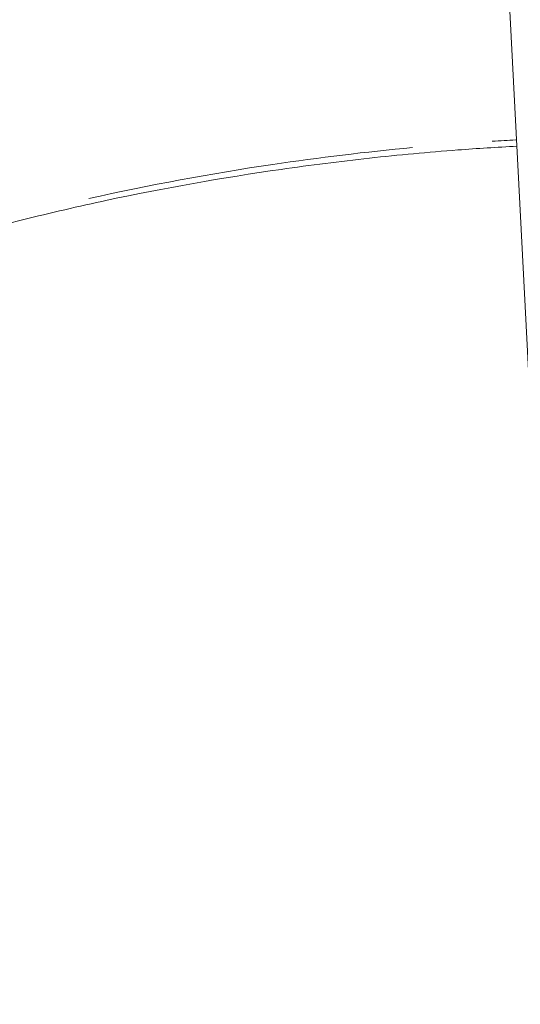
# Model space of a CAD drawing. Header units: millimetres. Extents: x 5980700 to 6194397, y -12939 to 2351883.
# Tile 73 of 124: x 6036539 to 6036603, y -2154 to -2028. Entities that reach past the tile are written whole.
import ezdxf

# ---------------------------------------------------------------- set-up
doc = ezdxf.new("R2010")
doc.units = ezdxf.units.MM
for name, color, linetype, lineweight in [('A-FLOR-PATT', 8, 'Continuous', 18), ('P-SANR-FIXT', 6, 'Continuous', 9), ('Q-CASE', 31, 'Continuous', 9)]:
    doc.layers.add(name, color=color, linetype=linetype, lineweight=lineweight)

# ---------------------------------------------------------------- blocks, each defined once
blk = doc.blocks.new('Componentes de gabinete 9 - Componentes de gabinete 10-3871332-PLANTA DE CAIMENTO DE PISOS - TÉRREO')
at = {"layer": 'Q-CASE', "lineweight": 5}
h = blk.add_hatch(dxfattribs=at)
h.set_pattern_fill('FP_32', color=256, style=0, pattern_type=2)
h.set_pattern_definition([(0, (2e-05, -3e-05), (812.8, 203.2), [33.528, -576.072, 33.528, -576.072, -3251.2]), (0, (2e-05, -3e-05), (812.8, 203.2), [-1219.2, 33.528, -1185.672, 33.528, -576.072, -1422.4]), (0, (2e-05, -3e-05), (812.8, 203.2), [-3048, 33.528, -372.872, 33.528, -982.472]), (120, (304.8, 101.6), (-582.3763620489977, 602.3054481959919), [33.52799999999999, -576.0719999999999, 33.52799999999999, -576.0719999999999, -3251.199999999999]), (120, (304.8, 101.6), (-582.3763620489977, 602.3054481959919), [-1219.2, 33.52799999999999, -1185.672, 33.52799999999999, -576.0719999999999, -1422.4]), (120, (304.8, 101.6), (-582.3763620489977, 602.3054481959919), [-3048, 33.52799999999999, -372.8719999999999, 33.52799999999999, -982.4719999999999]), (240, (406.4, 508), (-230.4236379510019, -805.5054481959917), [33.528, -576.072, 33.528, -576.072, -3251.2]), (240, (406.4, 508), (-230.4236379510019, -805.5054481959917), [-1219.2, 33.528, -1185.672, 33.528, -576.072, -1422.4]), (240, (406.4, 508), (-230.4236379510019, -805.5054481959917), [-3048, 33.528, -372.872, 33.528, -982.472])])
h.paths.add_polyline_path([(-1916.627681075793, -2503.341032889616), (-1916.627681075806, -1928.341032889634), (-4090.616646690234, -1928.341032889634), (-4090.616646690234, -2018.841821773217), (-4266.627681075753, -2018.841821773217), (-4266.627681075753, -2503.341032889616), (-2157.504512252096, -2503.341032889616)])
h.paths.add_polyline_path([(-3110.634107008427, -2404.163083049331), (-3167.436296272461, -2399.394518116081), (-3221.157012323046, -2385.38959533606), (-3268.906719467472, -2363.038630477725), (-3308.194852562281, -2333.777107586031), (-3337.907475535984, -2297.861812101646), (-3354.729751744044, -2262.080064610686), (-3360.600275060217, -2223.341032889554), (-3354.729751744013, -2184.602001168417), (-3335.245784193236, -2144.961343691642), (-3308.194852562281, -2112.904958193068), (-3268.906719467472, -2083.643435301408), (-3221.157012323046, -2061.292470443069), (-3167.436296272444, -2047.287547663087), (-3110.634107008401, -2042.518982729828), (-3072.063723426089, -2045.756980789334), (-3073.614829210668, -2014.807732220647), (-3075.889238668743, -2009.253733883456), (-3076.651862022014, -2003.300731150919), (-3075.850939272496, -1997.352760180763), (-3073.29385822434, -1991.492903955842), (-3069.878323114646, -1987.058951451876), (-3065.11199704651, -1983.411764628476), (-3059.56534687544, -1981.119493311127), (-3053.61482921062, -1980.337716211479), (-3047.664311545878, -1981.119493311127), (-3040.81046620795, -1984.412028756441), (-3037.351335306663, -1987.058951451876), (-3033.614829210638, -1991.990953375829), (-3031.378719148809, -1997.352760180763), (-3030.577796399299, -2003.300731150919), (-3031.340419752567, -2009.253733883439), (-3033.614829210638, -2014.807732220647), (-3035.478337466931, -2051.831263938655), (-3033.390313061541, -2052.15085995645), (-3025.61542372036, -2054.643551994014), (-3000.111201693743, -2061.292470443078), (-2952.361494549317, -2083.643435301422), (-2913.073361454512, -2112.904958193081), (-2884.108826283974, -2147.229036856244), (-2866.538462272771, -2184.602001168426), (-2860.667938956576, -2223.341032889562), (-2866.538462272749, -2262.080064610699), (-2884.108826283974, -2299.453028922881), (-2913.073361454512, -2333.777107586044), (-2952.361494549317, -2363.038630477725), (-3000.111201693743, -2385.38959533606), (-3053.831917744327, -2399.394518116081)])
h.paths.add_polyline_path([(-2291.627681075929, -2404.16308304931), (-2348.429870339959, -2399.394518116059), (-2402.150586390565, -2385.38959533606), (-2451.939830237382, -2361.51959800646), (-2489.188426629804, -2333.777107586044), (-2518.152961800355, -2299.453028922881), (-2535.72332581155, -2262.080064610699), (-2541.593849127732, -2223.341032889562), (-2535.72332581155, -2184.602001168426), (-2518.152961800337, -2147.229036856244), (-2489.188426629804, -2112.904958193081), (-2449.90029353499, -2083.643435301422), (-2402.150586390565, -2061.292470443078), (-2348.42987034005, -2047.287547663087), (-2310.16307827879, -2044.075036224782), (-2311.627681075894, -2014.807732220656), (-2313.90209053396, -2009.253733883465), (-2314.664713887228, -2003.300731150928), (-2313.863791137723, -1997.352760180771), (-2311.306710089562, -1991.492903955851), (-2304.722171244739, -1984.634033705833), (-2303.124848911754, -1983.411764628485), (-2297.578198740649, -1981.119493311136), (-2291.627681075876, -1980.337716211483), (-2285.677163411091, -1981.119493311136), (-2280.130513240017, -1983.411764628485), (-2275.364187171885, -1987.058951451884), (-2271.62768107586, -1991.990953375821), (-2269.353271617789, -1997.637186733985), (-2268.590648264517, -2003.300731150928), (-2269.353271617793, -2009.253733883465), (-2271.62768107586, -2014.807732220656), (-2271.948652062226, -2044.171044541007), (-2234.825491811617, -2047.287547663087), (-2181.104775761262, -2061.292470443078), (-2133.355068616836, -2083.643435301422), (-2094.066935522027, -2112.904958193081), (-2065.102400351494, -2147.229036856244), (-2047.532036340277, -2184.60200116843), (-2041.661513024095, -2223.341032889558), (-2047.532036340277, -2262.080064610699), (-2065.102400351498, -2299.453028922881), (-2094.066935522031, -2333.777107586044), (-2133.355068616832, -2363.038630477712), (-2181.104775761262, -2385.389595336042), (-2234.825491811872, -2399.394518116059)])
h.paths.add_polyline_path([(-3853.614829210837, -2404.163083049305), (-3910.417018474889, -2399.394518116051), (-3964.137734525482, -2385.389595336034), (-4011.887441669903, -2363.038630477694), (-4055.841707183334, -2329.142378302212), (-4081.97028659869, -2296.553628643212), (-4098.118636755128, -2260.765137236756), (-4103.580997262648, -2223.341032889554), (-4097.710473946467, -2184.602001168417), (-4080.14010993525, -2147.229036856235), (-4051.175574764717, -2112.904958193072), (-4011.887441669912, -2083.643435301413), (-3964.137734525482, -2061.292470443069), (-3910.417018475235, -2047.287547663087), (-3872.19667104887, -2043.171977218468), (-3873.614829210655, -2014.807732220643), (-3875.889238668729, -2009.253733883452), (-3876.651862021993, -2003.300731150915), (-3875.850939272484, -1997.352760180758), (-3873.293858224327, -1991.492903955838), (-3868.415851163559, -1985.939869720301), (-3865.111997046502, -1983.411764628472), (-3859.565346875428, -1981.119493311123), (-3853.61482921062, -1980.337716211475), (-3847.664311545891, -1981.119493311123), (-3842.117661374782, -1983.411764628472), (-3837.351335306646, -1987.058951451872), (-3833.614829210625, -1991.990953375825), (-3831.378719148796, -1997.352760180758), (-3830.577796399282, -2003.300731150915), (-3831.340419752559, -2009.253733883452), (-3833.614829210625, -2014.807732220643), (-3833.935800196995, -2044.171044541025), (-3796.812639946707, -2047.287547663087), (-3743.091923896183, -2061.292470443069), (-3695.342216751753, -2083.643435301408), (-3651.387951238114, -2117.539687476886), (-3625.259371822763, -2150.128437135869), (-3609.111021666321, -2185.91692854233), (-3603.648661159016, -2223.341032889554), (-3609.519184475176, -2262.080064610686), (-3629.681102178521, -2302.524118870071), (-3656.054083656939, -2333.777107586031), (-3695.342216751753, -2363.038630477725), (-3743.091923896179, -2385.38959533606), (-3796.812639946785, -2399.394518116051), (-3847.738132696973, -2403.669732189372)])
h = blk.add_hatch(dxfattribs=at)
h.set_pattern_fill('FP_33', color=256, style=0, pattern_type=2)
h.set_pattern_definition([(216.87, (635, 1587.5), (4762.494328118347, 3175.008507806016), [793.75, -7143.75]), (206.565, (1587.5, 1111.25), (-1587.501456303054, -1587.499067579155), [1774.879, -1774.879]), (198.435, (1587.5, 317.5), (-3174.997452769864, -1587.50290376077), [1004.024, -4016.092])])
h.paths.add_polyline_path([(-1916.627681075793, -2503.341032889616), (-1916.627681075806, -1928.341032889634), (-4090.616646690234, -1928.341032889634), (-4090.616646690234, -2018.841821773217), (-4266.627681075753, -2018.841821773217), (-4266.627681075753, -2503.341032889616), (-2157.504512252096, -2503.341032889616)])
h.paths.add_polyline_path([(-3110.634107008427, -2404.163083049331), (-3167.436296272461, -2399.394518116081), (-3221.157012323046, -2385.38959533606), (-3268.906719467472, -2363.038630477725), (-3308.194852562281, -2333.777107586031), (-3337.907475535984, -2297.861812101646), (-3354.729751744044, -2262.080064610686), (-3360.600275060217, -2223.341032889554), (-3354.729751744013, -2184.602001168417), (-3335.245784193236, -2144.961343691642), (-3308.194852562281, -2112.904958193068), (-3268.906719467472, -2083.643435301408), (-3221.157012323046, -2061.292470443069), (-3167.436296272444, -2047.287547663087), (-3110.634107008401, -2042.518982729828), (-3072.063723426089, -2045.756980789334), (-3073.614829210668, -2014.807732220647), (-3075.889238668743, -2009.253733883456), (-3076.651862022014, -2003.300731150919), (-3075.850939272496, -1997.352760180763), (-3073.29385822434, -1991.492903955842), (-3069.878323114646, -1987.058951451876), (-3065.11199704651, -1983.411764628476), (-3059.56534687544, -1981.119493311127), (-3053.61482921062, -1980.337716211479), (-3047.664311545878, -1981.119493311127), (-3040.81046620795, -1984.412028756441), (-3037.351335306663, -1987.058951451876), (-3033.614829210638, -1991.990953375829), (-3031.378719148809, -1997.352760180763), (-3030.577796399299, -2003.300731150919), (-3031.340419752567, -2009.253733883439), (-3033.614829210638, -2014.807732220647), (-3035.478337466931, -2051.831263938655), (-3033.390313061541, -2052.15085995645), (-3025.61542372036, -2054.643551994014), (-3000.111201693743, -2061.292470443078), (-2952.361494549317, -2083.643435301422), (-2913.073361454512, -2112.904958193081), (-2884.108826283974, -2147.229036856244), (-2866.538462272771, -2184.602001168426), (-2860.667938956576, -2223.341032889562), (-2866.538462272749, -2262.080064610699), (-2884.108826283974, -2299.453028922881), (-2913.073361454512, -2333.777107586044), (-2952.361494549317, -2363.038630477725), (-3000.111201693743, -2385.38959533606), (-3053.831917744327, -2399.394518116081)])
h.paths.add_polyline_path([(-2291.627681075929, -2404.16308304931), (-2348.429870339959, -2399.394518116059), (-2402.150586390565, -2385.38959533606), (-2451.939830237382, -2361.51959800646), (-2489.188426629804, -2333.777107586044), (-2518.152961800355, -2299.453028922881), (-2535.72332581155, -2262.080064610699), (-2541.593849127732, -2223.341032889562), (-2535.72332581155, -2184.602001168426), (-2518.152961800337, -2147.229036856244), (-2489.188426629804, -2112.904958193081), (-2449.90029353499, -2083.643435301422), (-2402.150586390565, -2061.292470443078), (-2348.42987034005, -2047.287547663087), (-2310.16307827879, -2044.075036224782), (-2311.627681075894, -2014.807732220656), (-2313.90209053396, -2009.253733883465), (-2314.664713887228, -2003.300731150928), (-2313.863791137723, -1997.352760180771), (-2311.306710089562, -1991.492903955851), (-2304.722171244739, -1984.634033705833), (-2303.124848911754, -1983.411764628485), (-2297.578198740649, -1981.119493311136), (-2291.627681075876, -1980.337716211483), (-2285.677163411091, -1981.119493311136), (-2280.130513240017, -1983.411764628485), (-2275.364187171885, -1987.058951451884), (-2271.62768107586, -1991.990953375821), (-2269.353271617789, -1997.637186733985), (-2268.590648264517, -2003.300731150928), (-2269.353271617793, -2009.253733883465), (-2271.62768107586, -2014.807732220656), (-2271.948652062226, -2044.171044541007), (-2234.825491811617, -2047.287547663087), (-2181.104775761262, -2061.292470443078), (-2133.355068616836, -2083.643435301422), (-2094.066935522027, -2112.904958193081), (-2065.102400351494, -2147.229036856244), (-2047.532036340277, -2184.60200116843), (-2041.661513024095, -2223.341032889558), (-2047.532036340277, -2262.080064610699), (-2065.102400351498, -2299.453028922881), (-2094.066935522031, -2333.777107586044), (-2133.355068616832, -2363.038630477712), (-2181.104775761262, -2385.389595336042), (-2234.825491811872, -2399.394518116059)])
h.paths.add_polyline_path([(-3853.614829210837, -2404.163083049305), (-3910.417018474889, -2399.394518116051), (-3964.137734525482, -2385.389595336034), (-4011.887441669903, -2363.038630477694), (-4055.841707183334, -2329.142378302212), (-4081.97028659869, -2296.553628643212), (-4098.118636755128, -2260.765137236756), (-4103.580997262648, -2223.341032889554), (-4097.710473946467, -2184.602001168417), (-4080.14010993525, -2147.229036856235), (-4051.175574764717, -2112.904958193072), (-4011.887441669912, -2083.643435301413), (-3964.137734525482, -2061.292470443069), (-3910.417018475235, -2047.287547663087), (-3872.19667104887, -2043.171977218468), (-3873.614829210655, -2014.807732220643), (-3875.889238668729, -2009.253733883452), (-3876.651862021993, -2003.300731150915), (-3875.850939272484, -1997.352760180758), (-3873.293858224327, -1991.492903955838), (-3868.415851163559, -1985.939869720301), (-3865.111997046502, -1983.411764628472), (-3859.565346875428, -1981.119493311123), (-3853.61482921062, -1980.337716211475), (-3847.664311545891, -1981.119493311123), (-3842.117661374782, -1983.411764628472), (-3837.351335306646, -1987.058951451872), (-3833.614829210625, -1991.990953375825), (-3831.378719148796, -1997.352760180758), (-3830.577796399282, -2003.300731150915), (-3831.340419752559, -2009.253733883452), (-3833.614829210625, -2014.807732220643), (-3833.935800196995, -2044.171044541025), (-3796.812639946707, -2047.287547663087), (-3743.091923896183, -2061.292470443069), (-3695.342216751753, -2083.643435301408), (-3651.387951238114, -2117.539687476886), (-3625.259371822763, -2150.128437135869), (-3609.111021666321, -2185.91692854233), (-3603.648661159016, -2223.341032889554), (-3609.519184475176, -2262.080064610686), (-3629.681102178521, -2302.524118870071), (-3656.054083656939, -2333.777107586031), (-3695.342216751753, -2363.038630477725), (-3743.091923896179, -2385.38959533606), (-3796.812639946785, -2399.394518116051), (-3847.738132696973, -2403.669732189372)])
at = {"layer": 'Q-CASE', "color": 133, "lineweight": 5}
blk.add_open_spline([(-3875.321263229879, -2043.208521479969), (-3874.315248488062, -2043.144550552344), (-3873.308683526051, -2043.085015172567), (-3872.301645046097, -2043.029921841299)], degree=3, dxfattribs=at)
blk.add_open_spline([(-3926.991538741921, -2050.548682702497), (-3919.24285069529, -2048.814490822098), (-3905.507440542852, -2046.263363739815), (-3891.521960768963, -2044.573802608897), (-3885.51942166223, -2044.010736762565)], degree=3, knots=[1.279085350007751, 1.279085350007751, 1.279085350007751, 1.279085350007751, 1.374446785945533, 1.44554422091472, 1.44554422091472, 1.44554422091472, 1.44554422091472], dxfattribs=at)
blk = doc.blocks.new('Deca_Torneira Decamatic Eco_1173_C_Mesa Fechamento Automatico - 1173_C_Cromado CR10-3134131-PLANTA DE CAIMENTO DE PISOS - TÉRREO')
at = {"layer": 'P-SANR-FIXT', "color": 90, "lineweight": 5}
blk.add_line((14.8010219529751, 113.3443528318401), (19.67902901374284, 18.49748452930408), dxfattribs=at)
blk = doc.blocks.new('Deca_Cuba de Embutir Universal Oval_L_37 - L_37_17_Branco Gelo GE17-3871355-PLANTA DE CAIMENTO DE PISOS - TÉRREO')
at = {"layer": 'P-SANR-FIXT', "color": 90, "lineweight": 5}
blk.add_open_spline([(-249.9661680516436, 8.541033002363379e-11), (-249.9487605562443, 5.576945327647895), (-249.2309886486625, 16.62909343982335), (-246.115976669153, 32.87857124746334), (-240.931060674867, 48.86985488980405), (-233.6497721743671, 64.65930090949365), (-224.5382467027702, 79.66567800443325), (-215.2553353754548, 91.77789523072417), (-206.9657915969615, 101.0462082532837), (-198.1805707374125, 109.9407754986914), (-186.0096777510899, 120.6046998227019), (-172.55398435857, 130.4356117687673), (-161.18810142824, 137.6568931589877), (-149.2540249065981, 144.5623275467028), (-133.4974984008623, 152.4759765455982), (-113.7195315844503, 160.5714865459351), (-96.19751944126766, 166.2871145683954), (-81.88559020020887, 170.1341858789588), (-67.45751990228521, 173.4712949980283), (-52.53989968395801, 176.1199207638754), (-37.44757654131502, 178.0282909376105), (-27.40042868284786, 178.960591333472), (-21.09363908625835, 179.3664571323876), (-18.56730052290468, 179.5008466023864)], degree=3, knots=[-1, -1, -1, -1, -0.9708333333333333, -0.9416666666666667, -0.9125, -0.8833333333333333, -0.8541666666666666, -0.825, -0.8104166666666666, -0.7958333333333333, -0.7666666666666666, -0.7374999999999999, -0.7229166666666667, -0.7083333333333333, -0.6791666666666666, -0.6499999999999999, -0.6208333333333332, -0.60625, -0.5916666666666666, -0.5625, -0.5479166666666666, -0.5333333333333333, -0.5236298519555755, -0.5236298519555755, -0.5236298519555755, -0.5236298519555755], dxfattribs=at)
blk = doc.blocks.new('BE-PMSa-MOD-ARQ-CONEXAODOFUTURO-EX-000-R_rvt-1-PLANTA DE CAIMENTO DE PISOS - TÉRREO')
at = {"layer": 'A-FLOR-PATT', "lineweight": 5}
h = blk.add_hatch(dxfattribs=at)
h.set_pattern_fill('FP_19', color=71, style=0, pattern_type=2)
h.set_pattern_definition([(0, (1076.385, -4153.340999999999), (0, 450), []), (90, (1076.385, -4153.340999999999), (-450, 2.755455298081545e-14), [])])
h.paths.add_polyline_path([(-1408.117406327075, -6885.841005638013), (-1448.117406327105, -6885.841005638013), (-1448.117406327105, -6165.841005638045), (-1458.117406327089, -6165.841005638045), (-1458.117406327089, -6154.841005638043), (-1478.122472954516, -6154.841005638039), (-1478.122472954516, -6265.841005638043), (-1497.12247295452, -6265.841005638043), (-1497.12247295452, -6135.841005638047), (-1458.117406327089, -6135.841005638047), (-1458.117406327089, -6125.841005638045), (-1448.117406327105, -6125.841005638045), (-1448.117406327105, -6085.84100563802), (-1408.117406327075, -6085.84100563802), (-1408.117406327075, -6125.841005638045), (-1398.117406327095, -6125.841005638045), (-1398.117406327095, -6135.841005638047), (-1359.11233969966, -6135.841005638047), (-1359.11233969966, -6265.841005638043), (-1378.112339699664, -6265.841005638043), (-1379.117406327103, -6154.841005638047), (-1398.117406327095, -6154.841005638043), (-1398.117406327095, -6165.841005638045), (-1408.117406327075, -6165.841005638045), (-1408.117406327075, -6804.748590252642)])
h.paths.add_polyline_path([(-422.2840729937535, -6885.841005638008), (-462.2840729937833, -6885.841005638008), (-462.2840729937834, -6165.841005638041), (-472.284072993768, -6165.841005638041), (-472.284072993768, -6154.841005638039), (-492.2891396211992, -6154.841005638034), (-492.2891396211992, -6265.841005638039), (-511.2891396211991, -6265.841005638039), (-511.2891396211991, -6135.841005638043), (-472.284072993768, -6135.841005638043), (-472.284072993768, -6125.841005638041), (-462.2840729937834, -6125.841005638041), (-462.2840729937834, -6085.841005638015), (-422.2840729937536, -6085.841005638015), (-422.2840729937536, -6125.841005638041), (-412.2840729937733, -6125.841005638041), (-412.2840729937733, -6135.841005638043), (-373.2790063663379, -6135.841005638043), (-373.2790063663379, -6265.841005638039), (-392.2790063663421, -6265.841005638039), (-393.2840729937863, -6154.841005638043), (-412.2840729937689, -6154.841005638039), (-412.2840729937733, -6165.841005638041), (-422.2840729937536, -6165.841005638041), (-422.2840729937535, -6804.748590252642)])
h.paths.add_polyline_path([(563.5492603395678, -6885.841005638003), (523.5492603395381, -6885.841005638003), (523.5492603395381, -6165.841005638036), (513.5492603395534, -6165.841005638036), (513.5492603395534, -6154.84100563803), (493.5441937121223, -6154.841005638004), (493.5441937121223, -6265.841005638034), (474.5441937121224, -6265.841005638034), (474.5441937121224, -6135.841005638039), (513.5492603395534, -6135.841005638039), (513.5492603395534, -6125.841005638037), (523.5492603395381, -6125.841005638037), (523.5492603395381, -6085.841005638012), (563.5492603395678, -6085.841005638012), (563.5492603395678, -6125.841005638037), (573.5492603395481, -6125.841005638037), (573.5492603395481, -6135.841005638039), (612.5543269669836, -6135.841005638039), (612.5543269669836, -6265.841005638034), (593.5543269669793, -6265.841005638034), (592.5492603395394, -6154.841005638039), (573.5492603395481, -6154.841005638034), (573.5492603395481, -6165.841005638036), (563.5492603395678, -6165.841005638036), (563.5492603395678, -6804.748590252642)])
h.paths.add_polyline_path([(1549.382593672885, -6885.841005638), (1509.382593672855, -6885.841005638), (1509.382593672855, -6165.841005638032), (1499.38259367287, -6165.841005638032), (1499.38259367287, -6154.841005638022), (1479.377527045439, -6154.841005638), (1479.377527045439, -6265.84100563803), (1460.377527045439, -6265.84100563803), (1460.377527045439, -6135.841005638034), (1499.38259367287, -6135.841005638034), (1499.38259367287, -6125.841005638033), (1509.382593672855, -6125.841005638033), (1509.382593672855, -6085.841005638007), (1549.382593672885, -6085.841005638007), (1549.382593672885, -6125.841005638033), (1559.382593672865, -6125.841005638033), (1559.382593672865, -6135.841005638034), (1598.387660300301, -6135.841005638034), (1598.387660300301, -6265.84100563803), (1579.387660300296, -6265.84100563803), (1578.382593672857, -6154.841005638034), (1559.382593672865, -6154.84100563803), (1559.382593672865, -6165.841005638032), (1549.382593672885, -6165.841005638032), (1549.382593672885, -6839.505983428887)])
h.paths.add_polyline_path([(-3379.784072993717, -6885.841005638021), (-3419.784072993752, -6885.841005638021), (-3419.784072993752, -6165.841005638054), (-3429.784072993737, -6165.841005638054), (-3429.784072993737, -6154.841005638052), (-3449.789139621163, -6154.841005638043), (-3449.789139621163, -6265.841005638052), (-3468.789139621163, -6265.841005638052), (-3468.789139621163, -6135.841005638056), (-3429.784072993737, -6135.841005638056), (-3429.784072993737, -6125.841005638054), (-3419.784072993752, -6125.841005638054), (-3419.784072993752, -6085.841005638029), (-3379.784072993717, -6085.841005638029), (-3379.784072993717, -6125.841005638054), (-3369.784072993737, -6125.841005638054), (-3369.784072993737, -6135.841005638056), (-3330.779006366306, -6135.841005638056), (-3330.779006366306, -6265.841005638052), (-3349.779006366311, -6265.841005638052), (-3350.784072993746, -6154.841005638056), (-3369.784072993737, -6154.841005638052), (-3369.784072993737, -6165.841005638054), (-3379.784072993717, -6165.841005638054), (-3379.784072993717, -6804.748590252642)])
h.paths.add_polyline_path([(-2393.950739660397, -6885.841005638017), (-2433.950739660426, -6885.841005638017), (-2433.950739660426, -6165.841005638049), (-2443.950739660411, -6165.841005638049), (-2443.950739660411, -6154.841005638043), (-2463.955806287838, -6154.841005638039), (-2463.955806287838, -6265.841005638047), (-2482.955806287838, -6265.841005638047), (-2482.955806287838, -6135.841005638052), (-2443.950739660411, -6135.841005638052), (-2443.950739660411, -6125.84100563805), (-2433.950739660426, -6125.84100563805), (-2433.950739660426, -6085.841005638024), (-2393.950739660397, -6085.841005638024), (-2393.950739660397, -6125.84100563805), (-2383.950739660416, -6125.84100563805), (-2383.950739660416, -6135.841005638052), (-2344.945673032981, -6135.841005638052), (-2344.945673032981, -6265.841005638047), (-2363.945673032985, -6265.841005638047), (-2364.950739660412, -6154.841005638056), (-2383.950739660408, -6154.841005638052), (-2383.950739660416, -6165.841005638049), (-2393.950739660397, -6165.841005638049), (-2393.950739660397, -6804.748590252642)])
h.paths.add_polyline_path([(-1633.586260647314, -8187.825683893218), (-1326.11487301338, -8187.825683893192), (-1326.11487301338, -6915.841005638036), (-1408.117406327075, -6915.841005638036), (-1408.117406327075, -6885.841005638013), (-1222.284072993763, -6885.841005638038), (-1222.284072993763, -6915.841005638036), (-1296.11487301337, -6915.841005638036), (-1296.11487301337, -8187.825683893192), (-340.281539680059, -8187.825683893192), (-340.281539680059, -6915.841005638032), (-422.2840729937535, -6915.841005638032), (-422.2840729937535, -6885.841005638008), (-236.4507396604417, -6885.841005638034), (-236.4507396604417, -6915.841005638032), (-310.281539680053, -6915.841005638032), (-310.2815396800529, -8187.825683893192), (645.5517936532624, -8187.825683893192), (645.5517936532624, -6915.841005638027), (563.5492603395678, -6915.841005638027), (563.5492603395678, -6885.841005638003), (749.3825936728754, -6885.84100563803), (749.3825936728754, -6915.841005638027), (675.5517936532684, -6915.841005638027), (675.5517936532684, -8187.825683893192), (1631.385126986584, -8187.825683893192), (1631.385126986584, -6915.841005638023), (1549.382593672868, -6915.841005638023), (1549.382593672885, -6885.841005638), (1876.385126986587, -6885.841005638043), (1876.385126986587, -5160.841005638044), (1819.382593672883, -5160.84100563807), (1819.382593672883, -5130.841005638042), (1876.385126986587, -5130.841005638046), (1876.385126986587, -3880.841005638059), (1437.385126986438, -3880.841005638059), (1436.385126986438, -3898.231985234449), (1424.554938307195, -3898.231985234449), (1424.554938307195, -3931.218364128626), (1419.460598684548, -3931.218364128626), (1419.460598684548, -3946.925911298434), (1413.385126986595, -3946.925911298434), (1413.385126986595, -3958.858886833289), (1444.385126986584, -3958.858886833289), (1444.385126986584, -3970.828505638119), (1370.385126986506, -3970.828505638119), (1370.385126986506, -3958.948636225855), (1401.385126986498, -3958.858886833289), (1401.385126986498, -3946.925911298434), (1395.309655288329, -3946.925911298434), (1395.309655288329, -3931.218364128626), (1390.215315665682, -3931.218364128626), (1390.215315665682, -3898.231985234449), (1377.385126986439, -3897.231985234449), (1377.385126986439, -3880.841005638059), (938.3851269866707, -3880.841005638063), (938.385126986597, -5130.841005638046), (1019.382593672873, -5130.841005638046), (1019.382593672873, -5160.841005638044), (816.3825936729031, -5160.84100563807), (816.3825936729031, -5130.841005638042), (908.3851269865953, -5130.841005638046), (908.3851269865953, -3880.841005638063), (469.3851269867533, -3880.841005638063), (468.3851269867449, -3898.231985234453), (456.554938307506, -3898.231985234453), (456.554938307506, -3931.21836412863), (451.4605986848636, -3931.21836412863), (451.4605986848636, -3946.925911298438), (445.3851269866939, -3946.925911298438), (445.3851269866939, -3958.948636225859), (476.3851269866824, -3958.948636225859), (476.3851269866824, -3970.828505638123), (402.3851269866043, -3970.828505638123), (402.3851269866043, -3958.858886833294), (433.3851269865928, -3958.858886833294), (433.3851269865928, -3946.925911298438), (427.3096552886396, -3946.925911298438), (427.3096552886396, -3931.21836412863), (422.2153156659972, -3931.21836412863), (422.2153156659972, -3898.231985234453), (409.3851269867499, -3897.231985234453), (409.3851269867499, -3880.841005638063), (-29.61487301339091, -3880.841005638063), (-29.61487301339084, -5130.841005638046), (16.38259367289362, -5130.841005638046), (16.38259367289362, -5160.841005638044), (-116.6174063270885, -5160.84100563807), (-116.6174063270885, -5130.841005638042), (-59.61487301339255, -5130.841005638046), (-59.61487301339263, -3880.841005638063), (-498.6148730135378, -3880.841005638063), (-499.6148730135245, -3898.231985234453), (-511.4450616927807, -3898.231985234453), (-511.4450616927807, -3931.21836412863), (-516.5394013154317, -3931.21836412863), (-516.5394013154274, -3946.925911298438), (-522.6148730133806, -3946.925911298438), (-522.6148730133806, -3958.858886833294), (-491.6148730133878, -3958.858886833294), (-491.6148730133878, -3970.828505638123), (-565.614873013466, -3970.828505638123), (-565.614873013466, -3958.948636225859), (-534.6148730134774, -3958.858886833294), (-534.6148730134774, -3946.925911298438), (-540.6903447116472, -3946.925911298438), (-540.6903447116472, -3931.21836412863), (-545.7846843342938, -3931.21836412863), (-545.7846843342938, -3898.231985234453), (-558.6148730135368, -3897.231985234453), (-558.6148730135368, -3880.841005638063), (-997.6148730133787, -3880.841005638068), (-997.6148730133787, -5130.841005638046), (-916.6174063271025, -5130.841005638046), (-916.6174063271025, -5160.841005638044), (-1084.617406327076, -5160.84100563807), (-1084.617406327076, -5130.841005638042), (-1027.61487301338, -5130.841005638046), (-1027.614873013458, -3880.841005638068), (-1466.614873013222, -3880.841005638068), (-1467.614873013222, -3898.231985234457), (-1479.44506169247, -3898.231985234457), (-1479.44506169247, -3931.218364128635), (-1484.539401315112, -3931.218364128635), (-1484.539401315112, -3946.925911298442), (-1490.614873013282, -3946.925911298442), (-1490.614873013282, -3958.948636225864), (-1459.614873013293, -3958.948636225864), (-1459.614873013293, -3970.828505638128), (-1533.614873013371, -3970.828505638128), (-1533.614873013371, -3958.858886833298), (-1502.614873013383, -3958.858886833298), (-1502.614873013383, -3946.925911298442), (-1508.690344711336, -3946.925911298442), (-1508.690344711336, -3931.218364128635), (-1513.784684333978, -3931.218364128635), (-1513.784684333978, -3898.231985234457), (-1526.614873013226, -3897.231985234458), (-1526.614873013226, -3880.841005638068), (-1965.614873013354, -3880.841005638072), (-1965.614873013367, -5130.841005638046), (-1884.61740632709, -5130.841005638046), (-1884.61740632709, -5160.841005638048), (-2052.617406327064, -5160.84100563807), (-2052.617406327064, -5130.841005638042), (-1995.614873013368, -5130.841005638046), (-1995.614873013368, -3880.841005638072), (-2434.614873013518, -3880.841005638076), (-2435.614873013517, -3898.231985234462), (-2447.445061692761, -3898.231985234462), (-2447.445061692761, -3931.218364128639), (-2452.539401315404, -3931.218364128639), (-2452.539401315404, -3946.925911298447), (-2458.614873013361, -3946.925911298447), (-2458.614873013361, -3958.858886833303), (-2427.614873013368, -3958.858886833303), (-2427.614873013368, -3970.828505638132), (-2501.614873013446, -3970.828505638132), (-2501.614873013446, -3958.948636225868), (-2470.614873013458, -3958.858886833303), (-2470.614873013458, -3946.925911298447), (-2476.690344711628, -3946.925911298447), (-2476.690344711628, -3931.218364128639), (-2481.78468433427, -3931.218364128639), (-2481.78468433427, -3898.231985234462), (-2494.614873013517, -3897.231985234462), (-2494.614873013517, -3880.841005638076), (-2933.614873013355, -3880.841005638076), (-2933.614873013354, -5130.841005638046), (-2852.617406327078, -5130.841005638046), (-2852.617406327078, -5160.841005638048), (-2963.614873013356, -5160.841005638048), (-2963.614873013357, -3730.841005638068), (-273.614873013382, -3730.841005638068), (-273.6148730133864, -1905.841005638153), (-333.6148730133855, -1905.841005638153), (-333.6148730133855, -1920.841005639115), (-403.6148730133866, -1920.841005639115), (-403.6148730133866, -1905.841005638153), (-413.6148730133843, -1905.841005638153), (-413.6148730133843, -2645.841005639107), (-403.614873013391, -2645.841005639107), (-403.614873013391, -2656.841005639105), (-383.6098063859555, -2656.841005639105), (-383.6098063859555, -2545.841005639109), (-364.6098063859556, -2545.841005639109), (-364.6098063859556, -2675.841005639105), (-403.614873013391, -2675.841005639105), (-403.614873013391, -2685.841005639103), (-413.6148730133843, -2685.841005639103), (-413.6148730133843, -2725.841005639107), (-443.614873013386, -2725.841005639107), (-443.614873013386, -2685.841005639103), (-453.6148730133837, -2685.841005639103), (-453.6148730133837, -2675.841005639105), (-492.6199396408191, -2675.841005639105), (-492.6199396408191, -2545.841005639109), (-473.6199396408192, -2545.841005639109), (-472.6148730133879, -2656.841005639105), (-453.6148730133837, -2656.841005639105), (-453.6148730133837, -2645.841005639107), (-443.614873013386, -2645.841005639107), (-443.614873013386, -1905.841005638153), (-1243.614873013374, -1905.841005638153), (-1243.614873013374, -1920.841005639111), (-1313.614873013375, -1920.841005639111), (-1313.614873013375, -1905.841005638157), (-1861.627696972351, -1905.841005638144), (-1861.627696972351, -2730.841005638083), (-1891.627696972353, -2730.841005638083), (-1891.627696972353, -2503.341005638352), (-4291.627696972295, -2503.34100563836), (-4291.627696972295, -3602.841794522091), (-4115.616662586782, -3602.841794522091), (-4115.616662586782, -3918.841794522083), (-4291.627696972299, -3918.841794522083), (-4291.62769697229, -6885.841005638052), (-4179.784072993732, -6885.841005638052), (-4179.784072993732, -6915.841005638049), (-4291.62769697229, -6915.841005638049), (-4291.62769697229, -8187.825683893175), (-3297.781539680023, -8187.825683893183), (-3297.781539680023, -6915.841005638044), (-3379.784072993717, -6915.841005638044), (-3379.784072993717, -6885.841005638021), (-3193.950739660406, -6885.841005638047), (-3193.950739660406, -6915.841005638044), (-3267.781539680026, -6915.841005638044), (-3267.781539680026, -8187.825683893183), (-2311.948206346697, -8187.825683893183), (-2311.948206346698, -6915.84100563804), (-2393.950739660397, -6915.84100563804), (-2393.950739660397, -6885.841005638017), (-2208.117406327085, -6885.841005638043), (-2208.117406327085, -6915.84100563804), (-2281.948206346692, -6915.84100563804), (-2281.948206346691, -8187.825683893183), (-1634.040783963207, -8187.825683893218)])
h.paths.add_polyline_path([(1081.283969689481, -8177.824964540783), (974.2429165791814, -8177.757752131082), (969.89444838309, -8176.62737626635), (962.5990053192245, -8171.491896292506), (958.4892938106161, -8163.573126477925), (957.9528572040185, -8159.112278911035), (958.3458896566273, -8046.283814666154), (960.307945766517, -8039.866218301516), (963.7283128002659, -8032.919235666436), (963.7283128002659, -7942.145418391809), (961.4375489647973, -7935.578149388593), (960.4463710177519, -7926.6496358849), (961.5940795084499, -7650.620109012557), (964.0656786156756, -7630.220274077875), (974.8299487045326, -7602.120334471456), (992.0949357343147, -7577.474922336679), (1014.827323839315, -7557.759074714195), (1044.094972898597, -7543.599703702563), (1071.00633885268, -7537.47041637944), (1104.593384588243, -7534.802663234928), (1150.72110646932, -7533.999939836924), (1177.139309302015, -7534.536061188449), (1217.145192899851, -7537.754905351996), (1245.244404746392, -7544.159408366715), (1272.081338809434, -7557.769795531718), (1294.810519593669, -7577.489024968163), (1312.071615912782, -7602.136909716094), (1322.831558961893, -7630.238285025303), (1326.446371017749, -7660.111296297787), (1325.461348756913, -7935.551189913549), (1322.756520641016, -7944.035336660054), (1322.75652064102, -8032.919235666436), (1327.175489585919, -8039.484241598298), (1328.701960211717, -8047.249322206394), (1328.191987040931, -8166.732035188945), (1324.318356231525, -8173.441360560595), (1317.609030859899, -8177.314991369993), (1313.735400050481, -8177.824964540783)])
h.paths.add_polyline_path([(327.9020667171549, -8177.824964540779), (-11.59041675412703, -8177.757752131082), (-15.938884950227, -8176.627376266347), (-23.23432801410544, -8171.491896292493), (-27.34403952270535, -8163.573126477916), (-27.88047612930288, -8159.11227891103), (-27.48744367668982, -8046.283814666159), (-25.52538756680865, -8039.866218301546), (-22.10502053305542, -8032.919235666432), (-22.10502053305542, -7942.145418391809), (-24.39578436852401, -7935.578149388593), (-25.38696231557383, -7926.649635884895), (-24.23925382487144, -7650.620109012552), (-21.76765471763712, -7630.220274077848), (-11.00338462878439, -7602.120334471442), (6.261602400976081, -7577.474922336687), (28.99399050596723, -7557.759074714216), (58.26163956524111, -7543.599703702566), (85.1730055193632, -7537.470416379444), (118.760051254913, -7534.802663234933), (164.8877731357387, -7533.999939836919), (197.9780157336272, -7535.04143530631), (231.3118595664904, -7537.754905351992), (259.4110714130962, -7544.159408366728), (286.2480054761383, -7557.769795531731), (308.9771862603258, -7577.48902496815), (326.2382825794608, -7602.136909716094), (336.9982256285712, -7630.238285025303), (340.613037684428, -7660.111296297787), (339.6280154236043, -7935.551189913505), (336.9231873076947, -7944.035336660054), (336.923187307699, -8032.919235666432), (341.3421562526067, -8039.484241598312), (342.8686268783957, -8047.249322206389), (342.3586537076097, -8166.73203518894), (338.4850228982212, -8173.441360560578), (331.7756975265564, -8177.314991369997)])
h.paths.add_polyline_path([(-992.9312666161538, -8177.824964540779), (-1001.772218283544, -8176.627376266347), (-1009.067661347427, -8171.491896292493), (-1013.177372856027, -8163.573126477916), (-1013.713809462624, -8159.11227891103), (-1013.320777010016, -8046.283814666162), (-1011.358720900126, -8039.866218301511), (-1007.938353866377, -8032.919235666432), (-1007.938353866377, -7942.145418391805), (-1010.229117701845, -7935.57814938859), (-1011.220295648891, -7926.649635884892), (-1010.072587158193, -7650.620109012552), (-1007.600988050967, -7630.22027407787), (-996.8367179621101, -7602.120334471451), (-979.5717309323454, -7577.474922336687), (-956.8393428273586, -7557.75907471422), (-927.5716937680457, -7543.599703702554), (-900.6603278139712, -7537.470416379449), (-867.0732820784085, -7534.802663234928), (-820.9455601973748, -7533.999939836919), (-794.5273573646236, -7534.536061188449), (-754.5214737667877, -7537.754905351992), (-726.4222619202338, -7544.159408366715), (-699.5853278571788, -7557.769795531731), (-676.8561470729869, -7577.489024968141), (-659.5950507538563, -7602.136909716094), (-648.8351077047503, -7630.238285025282), (-645.2202956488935, -7660.111296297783), (-646.2053179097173, -7935.55118991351), (-648.9101460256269, -7944.035336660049), (-648.9101460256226, -8032.919235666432), (-644.4911770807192, -8039.484241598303), (-642.9647064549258, -8047.249322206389), (-643.4746796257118, -8166.73203518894), (-647.3483104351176, -8173.441360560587), (-654.0576358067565, -8177.314991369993), (-661.1148590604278, -8177.824964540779), (-979.7632562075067, -8177.824964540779)])
h.paths.add_polyline_path([(-1863.06921016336, -8177.824964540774), (-1973.078744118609, -8177.757752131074), (-1977.427212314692, -8176.627376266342), (-1984.722655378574, -8171.491896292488), (-1988.832366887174, -8163.573126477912), (-1989.368803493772, -8159.112278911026), (-1988.975771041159, -8046.283814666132), (-1987.013714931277, -8039.866218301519), (-1983.593347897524, -8032.919235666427), (-1983.593347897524, -7942.145418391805), (-1985.884111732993, -7935.578149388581), (-1986.875289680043, -7926.649635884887), (-1985.72758118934, -7650.620109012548), (-1983.255982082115, -7630.22027407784), (-1972.491711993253, -7602.120334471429), (-1955.226724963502, -7577.474922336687), (-1932.494336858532, -7557.75907471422), (-1903.22668779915, -7543.599703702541), (-1876.315321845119, -7537.470416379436), (-1842.728276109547, -7534.802663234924), (-1796.60055422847, -7533.999939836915), (-1770.182351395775, -7534.53606118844), (-1730.176467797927, -7537.754905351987), (-1702.077255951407, -7544.159408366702), (-1675.240321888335, -7557.769795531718), (-1652.511141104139, -7577.489024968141), (-1635.250044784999, -7602.136909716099), (-1624.449879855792, -7630.570680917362), (-1620.875289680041, -7660.111296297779), (-1621.860311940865, -7935.551189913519), (-1624.565140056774, -7944.035336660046), (-1624.56514005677, -8032.919235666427), (-1620.146171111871, -8039.484241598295), (-1618.619700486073, -8047.249322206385), (-1619.129673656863, -8166.732035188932), (-1623.003304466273, -8173.441360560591), (-1629.712629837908, -8177.314991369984), (-1633.586260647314, -8177.824964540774)])
h.paths.add_polyline_path([(-2619.419593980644, -8177.82496454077), (-2958.912077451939, -8177.75775213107), (-2963.260545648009, -8176.627376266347), (-2970.555988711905, -8171.491896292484), (-2974.665700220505, -8163.573126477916), (-2975.202136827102, -8159.112278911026), (-2974.809104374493, -8046.283814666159), (-2972.847048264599, -8039.866218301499), (-2969.426681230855, -8032.919235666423), (-2969.426681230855, -7942.145418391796), (-2971.717445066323, -7935.578149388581), (-2972.708623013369, -7926.343502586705), (-2971.56091452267, -7650.620109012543), (-2969.089315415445, -7630.220274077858), (-2958.325045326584, -7602.120334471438), (-2941.060058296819, -7577.474922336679), (-2918.327670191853, -7557.759074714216), (-2889.060021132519, -7543.599703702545), (-2862.148655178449, -7537.470416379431), (-2828.561609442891, -7534.802663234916), (-2782.4338875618, -7533.999939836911), (-2756.015684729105, -7534.536061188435), (-2716.009801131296, -7537.754905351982), (-2687.910589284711, -7544.159408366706), (-2661.073655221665, -7557.769795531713), (-2638.344474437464, -7577.489024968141), (-2621.08337811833, -7602.136909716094), (-2610.323435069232, -7630.23828502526), (-2606.708623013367, -7660.111296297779), (-2607.693645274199, -7935.551189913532), (-2610.398473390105, -7944.035336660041), (-2610.3984733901, -8032.919235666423), (-2605.979504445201, -8039.48424159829), (-2604.453033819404, -8047.24932220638), (-2604.963006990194, -8166.732035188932), (-2608.836637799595, -8173.441360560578), (-2615.545963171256, -8177.314991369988)])
h.paths.add_polyline_path([(-3630.1498973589, -8105.84028628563), (-3969.023528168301, -8105.330313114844), (-3975.732853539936, -8101.456682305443), (-3979.606484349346, -8094.747356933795), (-3980.116457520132, -8090.87372612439), (-3980.116457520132, -7975.264643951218), (-3978.589986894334, -7967.499563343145), (-3974.171017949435, -7960.934557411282), (-3974.171017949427, -7871.338078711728), (-3976.875846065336, -7863.56651165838), (-3977.860868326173, -7854.637361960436), (-3976.712378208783, -7578.635430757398), (-3974.171017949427, -7558.057631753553), (-3963.48611322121, -7530.152231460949), (-3944.369171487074, -7503.894264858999), (-3919.652445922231, -7483.835936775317), (-3896.658902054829, -7472.174730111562), (-3866.537949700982, -7465.428494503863), (-3828.55380661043, -7462.551382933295), (-3781.621430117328, -7462.015261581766), (-3756.007881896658, -7462.817984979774), (-3721.171753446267, -7465.770227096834), (-3693.081068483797, -7472.168114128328), (-3666.241821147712, -7485.77439645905), (-3643.509433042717, -7505.490244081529), (-3626.244446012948, -7530.135656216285), (-3615.142810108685, -7561.020111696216), (-3611.858645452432, -7588.126618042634), (-3612.852046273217, -7863.593471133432), (-3615.142810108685, -7872.075620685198), (-3615.142810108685, -7962.107780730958), (-3611.722443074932, -7967.881540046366), (-3609.760386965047, -7974.299136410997), (-3609.367354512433, -7980.998444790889), (-3609.903791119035, -8091.58844822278), (-3614.013502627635, -8099.507218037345), (-3621.308945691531, -8104.642698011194), (-3625.657413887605, -8105.77307387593)])
h.paths.add_polyline_path([(-2052.617406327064, -5960.841005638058), (-2092.617406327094, -5960.841005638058), (-2092.617406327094, -5920.841005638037), (-2102.617406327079, -5920.841005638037), (-2102.617406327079, -5910.841005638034), (-2141.62247295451, -5910.841005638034), (-2141.62247295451, -5780.841005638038), (-2122.62247295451, -5780.841005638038), (-2121.61740632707, -5891.841005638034), (-2102.617406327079, -5891.841005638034), (-2102.617406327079, -5880.841005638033), (-2092.617406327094, -5880.841005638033), (-2092.617406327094, -5160.84100563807), (-2052.617406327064, -5160.84100563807), (-2052.617406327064, -5880.841005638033), (-2042.61740632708, -5880.841005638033), (-2042.61740632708, -5891.841005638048), (-2022.612339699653, -5891.84100563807), (-2022.612339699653, -5780.841005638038), (-2003.612339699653, -5780.841005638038), (-2003.612339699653, -5910.841005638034), (-2042.61740632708, -5910.841005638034), (-2042.61740632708, -5920.841005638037), (-2052.617406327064, -5920.841005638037)])
h.paths.add_polyline_path([(-116.6174063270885, -5960.841005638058), (-156.6174063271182, -5960.841005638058), (-156.6174063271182, -5920.841005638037), (-166.6174063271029, -5920.841005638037), (-166.6174063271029, -5910.841005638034), (-205.6224729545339, -5910.841005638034), (-205.622472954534, -5780.841005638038), (-186.6224729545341, -5780.841005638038), (-185.6174063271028, -5891.841005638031), (-166.6174063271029, -5891.841005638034), (-166.6174063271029, -5880.841005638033), (-156.6174063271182, -5880.841005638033), (-156.6174063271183, -5160.84100563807), (-116.6174063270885, -5160.84100563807), (-116.6174063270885, -5880.841005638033), (-106.6174063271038, -5880.841005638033), (-106.6174063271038, -5891.841005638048), (-86.61233969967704, -5891.84100563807), (-86.61233969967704, -5780.841005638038), (-67.61233969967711, -5780.841005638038), (-67.61233969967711, -5910.841005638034), (-106.6174063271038, -5910.841005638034), (-106.6174063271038, -5920.841005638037), (-116.6174063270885, -5920.841005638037)])
h.paths.add_polyline_path([(776.3825936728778, -5960.841005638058), (776.3825936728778, -5920.841005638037), (766.382593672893, -5920.841005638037), (766.382593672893, -5910.841005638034), (727.3775270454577, -5910.841005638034), (727.3775270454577, -5780.841005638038), (746.3775270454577, -5780.841005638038), (747.3825936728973, -5891.841005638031), (766.382593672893, -5891.841005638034), (766.382593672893, -5880.841005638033), (776.3825936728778, -5880.841005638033), (776.3825936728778, -5160.84100563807), (816.3825936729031, -5160.84100563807), (816.3825936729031, -5880.841005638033), (826.3825936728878, -5880.841005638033), (826.3825936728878, -5891.841005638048), (846.3876603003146, -5891.84100563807), (846.3876603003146, -5780.841005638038), (865.3876603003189, -5780.841005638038), (865.3876603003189, -5910.841005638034), (826.3825936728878, -5910.841005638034), (826.3825936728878, -5920.841005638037), (816.3825936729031, -5920.841005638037), (816.3825936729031, -5960.841005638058)])
h.paths.add_polyline_path([(1819.382593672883, -5960.841005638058), (1779.382593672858, -5960.841005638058), (1779.382593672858, -5920.841005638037), (1769.382593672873, -5920.841005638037), (1769.382593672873, -5910.841005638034), (1730.377527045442, -5910.841005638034), (1730.377527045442, -5780.841005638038), (1749.377527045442, -5780.841005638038), (1750.382593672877, -5891.841005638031), (1769.382593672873, -5891.841005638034), (1769.382593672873, -5880.841005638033), (1779.382593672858, -5880.841005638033), (1779.382593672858, -5160.84100563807), (1819.382593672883, -5160.84100563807), (1819.382593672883, -5880.841005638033), (1829.382593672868, -5880.841005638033), (1829.382593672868, -5891.841005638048), (1849.387660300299, -5891.84100563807), (1849.387660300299, -5780.841005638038), (1868.387660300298, -5780.841005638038), (1868.387660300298, -5910.841005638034), (1829.382593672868, -5910.841005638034), (1829.382593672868, -5920.841005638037), (1819.382593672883, -5920.841005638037)])
h.paths.add_polyline_path([(-1084.617406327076, -5960.841005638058), (-1124.617406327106, -5960.841005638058), (-1124.617406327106, -5920.841005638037), (-1134.617406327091, -5920.841005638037), (-1134.617406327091, -5910.841005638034), (-1173.622472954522, -5910.841005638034), (-1173.622472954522, -5780.841005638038), (-1154.622472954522, -5780.841005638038), (-1153.617406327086, -5891.841005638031), (-1134.617406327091, -5891.841005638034), (-1134.617406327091, -5880.841005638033), (-1124.617406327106, -5880.841005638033), (-1124.617406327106, -5160.84100563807), (-1084.617406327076, -5160.84100563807), (-1084.617406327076, -5880.841005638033), (-1074.617406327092, -5880.841005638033), (-1074.617406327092, -5891.841005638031), (-1054.612339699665, -5891.841005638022), (-1054.612339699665, -5780.841005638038), (-1035.612339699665, -5780.841005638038), (-1035.612339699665, -5910.841005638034), (-1074.617406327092, -5910.841005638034), (-1074.617406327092, -5920.841005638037), (-1084.617406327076, -5920.841005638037)])
h.paths.add_polyline_path([(-3110.634122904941, -2404.163055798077), (-3089.559253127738, -2402.354946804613), (-3132.171954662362, -2402.354946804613)])
h.paths.add_polyline_path([(-2291.627696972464, -2404.163055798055), (-2270.089865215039, -2402.35494680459), (-2313.165528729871, -2402.35494680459)])
h.paths.add_polyline_path([(-3853.61484510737, -2404.163055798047), (-3832.077013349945, -2402.354946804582), (-3875.152676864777, -2402.354946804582)])
h.paths.add_polyline_path([(-3142.339160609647, -2401.501406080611), (-3183.55053015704, -2395.193534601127), (-3167.436312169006, -2399.394490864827)])
h.paths.add_polyline_path([(-2323.332734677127, -2401.501406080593), (-2364.544104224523, -2395.193534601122), (-2348.429886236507, -2399.394490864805)])
h.paths.add_polyline_path([(-3885.319882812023, -2401.501406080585), (-3924.116436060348, -2395.82307415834), (-3910.41703437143, -2399.394490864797)])
h.paths.add_polyline_path([(-3078.929085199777, -2401.501406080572), (-3053.233014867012, -2399.238353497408), (-3040.810482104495, -2395.666917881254), (-3078.059864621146, -2401.36836192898)])
h.paths.add_polyline_path([(-2259.922659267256, -2401.50140608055), (-2234.825507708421, -2399.394490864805), (-2218.711289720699, -2395.193534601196), (-2246.15749904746, -2399.394490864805)])
h.paths.add_polyline_path([(-3821.909807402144, -2401.501406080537), (-3790.606665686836, -2397.776597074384), (-3791.218334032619, -2396.803725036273), (-3808.144647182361, -2399.394490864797)])
h.paths.add_polyline_path([(-3195.652806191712, -2392.038486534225), (-3231.517499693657, -2380.53997742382), (-3221.157028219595, -2385.389568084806)])
h.paths.add_polyline_path([(-2376.646380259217, -2392.038486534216), (-2412.511073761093, -2380.539977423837), (-2402.150602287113, -2385.389568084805)])
h.paths.add_polyline_path([(-3938.633528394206, -2392.038486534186), (-3974.498221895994, -2380.539977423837), (-3964.137750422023, -2385.38956808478)])
h.paths.add_polyline_path([(-3025.615439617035, -2392.038486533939), (-3000.111217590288, -2385.389568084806), (-2989.750746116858, -2380.539977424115), (-3004.87697517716, -2385.389568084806)])
h.paths.add_polyline_path([(-3768.596161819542, -2392.038486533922), (-3743.091939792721, -2385.389568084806), (-3732.731468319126, -2380.539977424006), (-3747.857697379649, -2385.389568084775)])
h.paths.add_polyline_path([(-2206.609013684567, -2392.038486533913), (-2181.104791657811, -2385.389568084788), (-2170.744320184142, -2380.539977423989), (-2185.870549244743, -2385.389568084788)])
h.paths.add_polyline_path([(-2155.670651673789, -2373.484205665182), (-2133.355084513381, -2363.038603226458), (-2133.355084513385, -2361.809115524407), (-2135.705106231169, -2363.038603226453)])
h.paths.add_polyline_path([(-3717.6577998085, -2373.484205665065), (-3695.342232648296, -2363.038603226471), (-3695.342232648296, -2361.809115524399), (-3697.69225436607, -2363.038603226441)])
h.paths.add_polyline_path([(-2974.677077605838, -2373.484205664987), (-2952.361510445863, -2363.038603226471), (-2952.361510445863, -2361.809115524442), (-2954.711532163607, -2363.038603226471)])
h.paths.add_polyline_path([(-2866.444849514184, -2185.219820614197), (-2866.538478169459, -2184.601973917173), (-2866.538478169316, -2185.01231778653)])
h.paths.add_polyline_path([(-2047.43842358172, -2185.219820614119), (-2047.532052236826, -2184.601973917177), (-2047.532052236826, -2185.012317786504)])
h.paths.add_polyline_path([(-3609.42557171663, -2185.219820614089), (-3609.519200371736, -2184.601973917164), (-3609.519200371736, -2185.012317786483)])
h.paths.add_polyline_path([(-2883.407863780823, -2148.720022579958), (-2884.10884218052, -2147.229009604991), (-2884.10884218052, -2147.845730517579)])
h.paths.add_polyline_path([(-3626.38858598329, -2148.720022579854), (-3629.681118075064, -2144.157919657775), (-3627.089564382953, -2147.845730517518)])
h.paths.add_polyline_path([(-2064.401437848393, -2148.720022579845), (-2065.102416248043, -2147.229009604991), (-2065.102416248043, -2147.845730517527)])
h.paths.add_polyline_path([(-2910.729698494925, -2115.682279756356), (-2913.073377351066, -2112.904930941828), (-2913.073377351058, -2113.807924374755)])
h.paths.add_polyline_path([(-2091.723272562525, -2115.682279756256), (-2094.066951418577, -2112.904930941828), (-2094.066951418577, -2113.80792437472)])
h.paths.add_polyline_path([(-3653.710420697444, -2115.682279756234), (-3656.054099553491, -2112.904930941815), (-3656.054099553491, -2113.807924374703)])
h.paths.add_polyline_path([(-2946.813568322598, -2087.775475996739), (-2952.361510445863, -2083.643408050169), (-2952.361510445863, -2084.872895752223)])
h.paths.add_polyline_path([(-3689.794290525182, -2087.775475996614), (-3695.342232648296, -2083.643408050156), (-3695.342232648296, -2084.872895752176)])
h.paths.add_polyline_path([(-2127.807142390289, -2087.775475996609), (-2133.355084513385, -2083.643408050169), (-2133.355084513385, -2084.87289575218)])
h.paths.add_polyline_path([(-2412.511073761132, -2066.142033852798), (-2376.64638025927, -2054.643524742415), (-2402.150602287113, -2061.292443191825)])
h.paths.add_polyline_path([(-3974.498221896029, -2066.142033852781), (-3938.633528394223, -2054.643524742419), (-3964.137750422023, -2061.292443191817)])
h.paths.add_polyline_path([(-3231.517499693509, -2066.142033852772), (-3195.652806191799, -2054.64352474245), (-3221.15702821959, -2061.292443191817)])
h.paths.add_polyline_path([(-2989.750746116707, -2066.142033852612), (-3000.111217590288, -2061.292443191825), (-3025.615439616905, -2054.643524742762), (-3000.111217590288, -2062.820383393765)])
h.paths.add_polyline_path([(-2170.744320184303, -2066.142033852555), (-2181.104791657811, -2061.292443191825), (-2206.609013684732, -2054.643524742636), (-2181.104791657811, -2062.82038339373)])
h.paths.add_polyline_path([(-3732.731468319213, -2066.142033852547), (-3743.091939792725, -2061.292443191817), (-3768.59616181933, -2054.643524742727), (-3743.091939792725, -2062.820383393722)])
h.paths.add_polyline_path([(-3926.531252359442, -2051.488476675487), (-3885.319882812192, -2045.180605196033), (-3910.417034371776, -2047.287520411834), (-3924.116436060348, -2050.858937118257)])
h.paths.add_polyline_path([(-2364.544104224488, -2051.488476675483), (-2323.332734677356, -2045.180605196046), (-2348.429886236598, -2047.287520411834)])
h.paths.add_polyline_path([(-3183.55053015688, -2051.488476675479), (-3142.33916060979, -2045.180605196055), (-3167.436312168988, -2047.287520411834)])
h.paths.add_polyline_path([(-2218.711289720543, -2051.48847667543), (-2234.614845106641, -2047.342439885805), (-2234.614845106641, -2049.054255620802)])
h.paths.add_polyline_path([(-3780.698437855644, -2051.4884766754), (-3796.812655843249, -2047.287520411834), (-3808.144647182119, -2047.287520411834), (-3796.812655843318, -2049.022011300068)])
h.paths.add_polyline_path([(-3072.614845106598, -2046.147071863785), (-3073.293874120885, -2045.653683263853), (-3073.293874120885, -2046.043138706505)])
h.paths.add_polyline_path([(-3089.096291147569, -2044.327064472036), (-3110.634122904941, -2042.518955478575), (-3132.171954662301, -2044.327064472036), (-3110.634122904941, -2044.327064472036)])
h.paths.add_polyline_path([(-3872.614845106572, -2044.327064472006), (-3873.293874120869, -2044.171017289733), (-3873.293874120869, -2044.327064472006)])
at = {"layer": 'P-SANR-FIXT', "color": 250, "lineweight": 5, "rotation": 180}
blk.add_blockref('Deca_Torneira Decamatic Eco_1173_C_Mesa Fechamento Automatico - 1173_C_Cromado CR10-3134131-PLANTA DE CAIMENTO DE PISOS - TÉRREO', (-3853.614845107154, -2003.341005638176), dxfattribs=at)
at = {"layer": 'P-SANR-FIXT', "color": 250, "lineweight": 5}
blk.add_blockref('Deca_Cuba de Embutir Universal Oval_L_37 - L_37_17_Branco Gelo GE17-3871355-PLANTA DE CAIMENTO DE PISOS - TÉRREO', (-3853.61484510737, -2223.341005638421), dxfattribs=at)
at = {"layer": 'Q-CASE', "color": 250, "lineweight": 5}
blk.add_blockref('Componentes de gabinete 9 - Componentes de gabinete 10-3871332-PLANTA DE CAIMENTO DE PISOS - TÉRREO', (-1.589655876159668e-05, 2.72512435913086e-05), dxfattribs=at)

msp = doc.modelspace()

# ---------------------------------------------------------------- block references
at = {"lineweight": 5}
msp.add_blockref('BE-PMSa-MOD-ARQ-CONEXAODOFUTURO-EX-000-R_rvt-1-PLANTA DE CAIMENTO DE PISOS - TÉRREO', (6040474.816446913, 0), dxfattribs=at)

doc.saveas('drawing.dxf')
